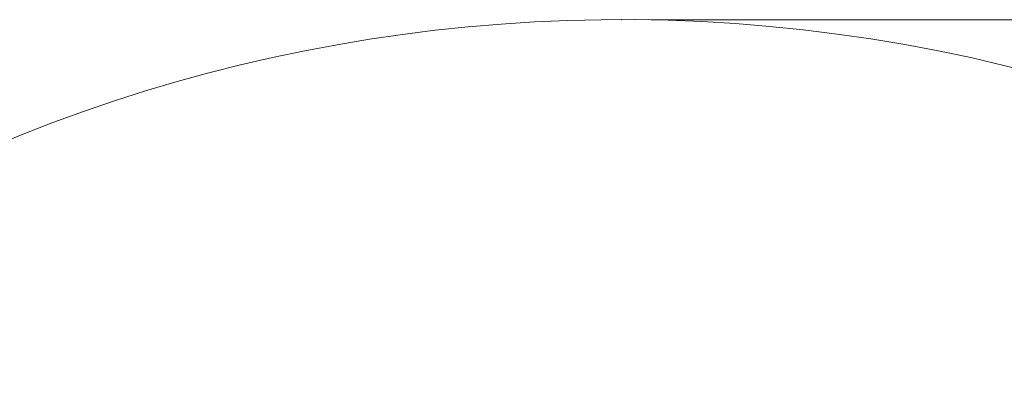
# Model space of a CAD drawing. Header units: millimetres. Extents: x 0 to 14900, y 0 to 10500.
# Tile 23 of 58: x 2743 to 4403, y 7424 to 8065. Entities that reach past the tile are written whole.
import ezdxf

# ---------------------------------------------------------------- set-up
doc = ezdxf.new("R2010")
doc.units = ezdxf.units.MM
doc.header["$LTSCALE"] = 25
doc.header["$PDSIZE"] = -1
doc.styles.add('SLDTEXTSTYLE0', font='TXT', dxfattribs={"width": 0.605})
doc.dimstyles.new('SLDDIMSTYLE0', dxfattribs={"dimtxt": 87.5, "dimasz": 87.5, "dimexe": 0, "dimexo": 0.0625, "dimgap": 21.875, "dimtad": 1, "dimdec": 0, "dimrnd": 1e-09, "dimzin": 12, "dimdsep": 46, "dimtxsty": 'SLDTEXTSTYLE0', "dimsah": 1, "dimcen": 0.09, "dimadec": 0, "dimazin": 3, "dimtfac": 1, "dimtofl": 0, "dimtmove": 0, "dimatfit": 3, "dimfxl": 1, "dimfrac": 2, "dimtolj": 1, "dimtzin": 12, "dimarcsym": 0})

# ---------------------------------------------------------------- blocks, each defined once
blk = doc.blocks.new('_D_5')
at = {"color": 7, "linetype": 'Continuous', "lineweight": 0}
for p, q in [((3808, 8065.3), (7067, 8065.3)), ((7029.5, 8065.3), (7029.5, 4545.2)), ((3838.9, 4545.2), (7067, 4545.2))]:
    blk.add_line(p, q, dxfattribs=at)
at = {"color": 7, "linetype": 'Continuous', "lineweight": 18}
for points in [[(7029.5, 8065.3), (7017, 7977.8), (7042, 7977.8)], [(7029.5, 4545.2), (7042, 4632.7), (7017, 4632.7)]]:
    blk.add_solid(points, dxfattribs=at)
at = {"color": 7, "linetype": 'Continuous', "lineweight": 18, "insert": (6916.7, 6171.6), "char_height": 87.5, "attachment_point": 1, "rotation": 90, "style": 'SLDTEXTSTYLE0'}
blk.add_mtext('3520', dxfattribs=at)

msp = doc.modelspace()

# ---------------------------------------------------------------- linework, layer by layer
at = {"color": 7, "linetype": 'Continuous', "lineweight": 18}
msp.add_arc((3757.9923585, 5325.2433282), 2740.01, 5.0785834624, 154.8428782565, dxfattribs=at)
at = {"color": 7, "linetype": 'Continuous', "lineweight": 0}
msp.add_point((3757.9923585, 8065.2533282), dxfattribs=at)

# ---------------------------------------------------------------- dimensions: what is measured, and where the dimension line sits
at = {"color": 7, "linetype": 'Continuous', "lineweight": 18}
dim = msp.add_linear_dim(base=(7029.4841952, 4545.2433282), p1=(3757.9923585, 8065.2533282), p2=(3788.8925321, 4545.2433282), angle=90, dimstyle='SLDDIMSTYLE0', dxfattribs=at)
dim.commit()
dim.dimension.update_dxf_attribs({"geometry": '_D_5', "text_midpoint": (7029.4841952, 6305.2483282), "dimtype": 160})

doc.saveas('drawing.dxf')
